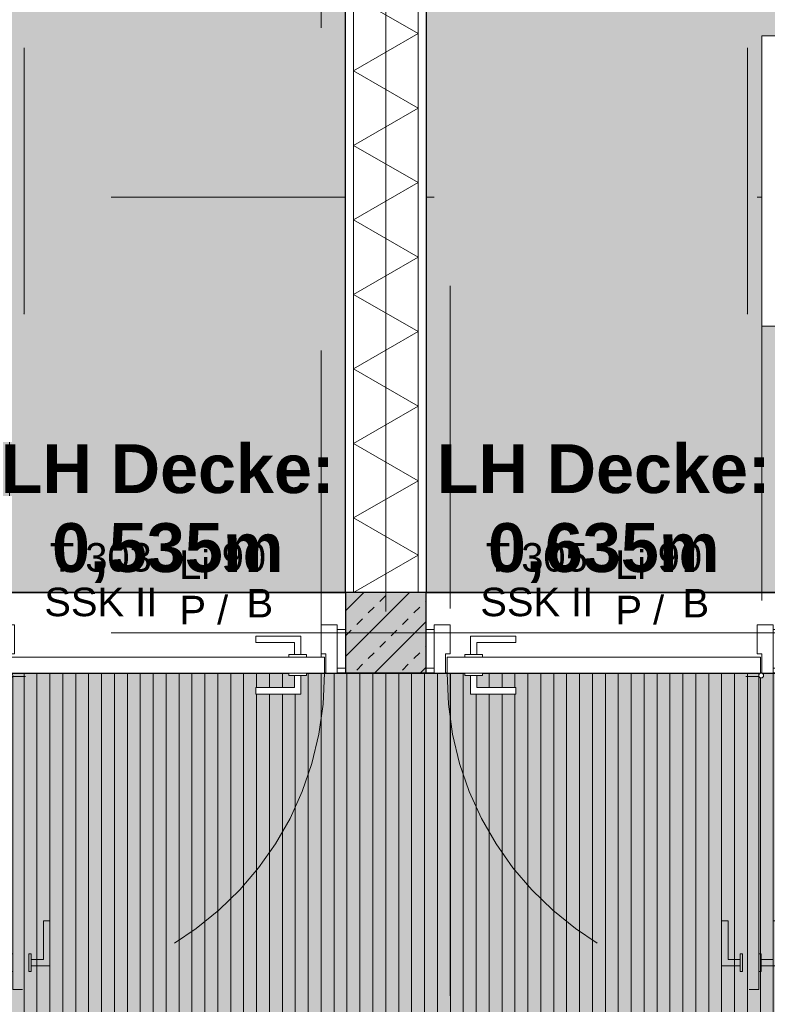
# Model space of a CAD drawing. Header units: metres. Extents: x -49 to 152, y -127 to 99.
# Tile 127 of 177: x -11.93 to -9.62, y -6.55 to -3.5. Entities that reach past the tile are written whole.
import ezdxf
from ezdxf.enums import TextEntityAlignment as Align

# ---------------------------------------------------------------- set-up
doc = ezdxf.new("R2010")
doc.units = ezdxf.units.M
for name, pattern in [('Achsen 01', [5.291531, 3.175, -1.058062, 0.352704, -0.705764]), ('gestrichelt - 01', [2, 1, -1]), ('ISO-07 Punktiert', [0.889, 0.127, -0.762]), ('Raster 01', [2, 1, -1]), ('VW-01 Strichlinie kurz', [2, 1, -1])]:
    doc.linetypes.add(name, pattern=pattern)
for name, color, linetype, lineweight, true_color in [('013_Beton und Stahlbetonarbeiten-000 Sichtbeton-334 Außenwandöf', 5, 'Continuous', 5, 0x0000ff), ('031_Metallbauarbeiten-350 Lamellendecke DS', 7, 'Continuous', 35, 0x666666), ('039_Trockenbauarbeiten-340 Dämmung', 7, 'Continuous', 9, 0xc0c0c0), ('039_Trockenbauarbeiten-350 Deckenspiegel', 7, 'Continuous', 35, 0x008011), ('AV1-Achsen', 1, 'Achsen 01', 18, 0xff0000), ('AV1-Raster', 7, 'Raster 01', 9, 0xa6a6a6), ('AV1-Stempel-Türnummern', 7, 'Continuous', 100, 0x02abea)]:
    doc.layers.add(name, color=color, linetype=linetype, lineweight=lineweight, true_color=true_color)
for name, color, linetype, lineweight in [('013_Beton und Stahlbetonarbeiten-000 Unterzüge', 7, 'ISO-07 Punktiert', 13), ('013_Beton und Stahlbetonarbeiten-340 Innenstützen', 7, 'Continuous', 25), ('027_Tischlerarbeiten-340 Innentüren', 7, 'Continuous', 9), ('031_Metallbauarbeiten-340 Innentüren _ Elemente', 7, 'Continuous', 9), ('039_Trockenbauarbeiten-340 Gipskarton', 7, 'Continuous', 9), ('_1.35m (3D)', 7, 'Continuous', 9), ('_GRU (2D)', 7, 'Continuous', 9), ('_OG 3 (2D)', 7, 'Continuous', 9), ('_OG 3 - DS (2D)', 7, 'Continuous', 9), ('Keine', 7, 'Continuous', 9)]:
    doc.layers.add(name, color=color, linetype=linetype, lineweight=lineweight)
doc.styles.add('Arial', font='arial.ttf')
doc.styles.add('Arial (bold)', font='arialbd.ttf')

# ---------------------------------------------------------------- blocks, each defined once
blk = doc.blocks.new('Group-4')
at = {"layer": 'AV1-Raster'}
for p, q in [((-10.8, -22.95), (-10.8, 1.35)), ((1.35, -4.05), (-40.5, -4.05)), ((1.35, -5.4), (-40.5, -5.4))]:
    blk.add_line(p, q, dxfattribs=at)
blk = doc.blocks.new('1.35m (3D)')
at = {"layer": 'AV1-Raster', "color": 7}
blk.add_blockref('Group-4', (0, 0), dxfattribs=at)
blk = doc.blocks.new('OG 3 - DS (2D)')
at = {"layer": '031_Metallbauarbeiten-350 Lamellendecke DS', "linetype": 'Continuous', "lineweight": 0, "transparency": 33554483}
for points in [[(-10.925, -3.375), (-12.025, -3.375), (-12.025, -5.275), (-10.925, -5.275)], [(-9.575, -3.375), (-10.675, -3.375), (-10.675, -5.275), (-9.575, -5.275)]]:
    blk.add_hatch(color=55, dxfattribs=at).paths.add_polyline_path(points)
at = {"layer": '031_Metallbauarbeiten-350 Lamellendecke DS', "linetype": 'Continuous', "lineweight": 0, "transparency": 33554508}
blk.add_hatch(color=254, dxfattribs=at).paths.add_polyline_path([(-4.175, -6.425), (-1.225, -6.425), (-1.225, -5.525), (-0.125, -5.525), (-0.125, -7.975), (-13.425, -7.975), (-13.425, -6.425), (-12.025, -6.425), (-12.025, -5.525), (-9.575, -5.525), (-9.575, -6.425), (-6.625, -6.425), (-6.625, -5.525), (-4.175, -5.525)])
at = {"layer": '031_Metallbauarbeiten-350 Lamellendecke DS', "linetype": 'Continuous', "lineweight": 9, "transparency": 33554508}
h = blk.add_hatch(dxfattribs=at)
h.set_pattern_fill('Lamellendecke', color=252, style=0, pattern_type=2)
h.set_pattern_definition([(90, (0, 0), (0.04, 0), [])])
h.paths.add_polyline_path([(-4.175, -6.425), (-1.225, -6.425), (-1.225, -5.525), (-0.125, -5.525), (-0.125, -7.975), (-13.425, -7.975), (-13.425, -6.425), (-12.025, -6.425), (-12.025, -5.525), (-9.575, -5.525), (-9.575, -6.425), (-6.625, -6.425), (-6.625, -5.525), (-4.175, -5.525)])
at = {"layer": '039_Trockenbauarbeiten-350 Deckenspiegel', "linetype": 'Continuous', "lineweight": 0, "transparency": 33554483}
for points in [[(-12.025, -3.375), (-10.925, -3.375), (-10.925, -5.275), (-12.025, -5.275)], [(-10.675, -3.375), (-9.575, -3.375), (-9.575, -5.275), (-10.675, -5.275)]]:
    blk.add_hatch(color=106, dxfattribs=at).paths.add_polyline_path(points)
at = {"layer": '031_Metallbauarbeiten-350 Lamellendecke DS', "color": 251, "linetype": 'Continuous', "lineweight": 35, "transparency": 33554687, "flags": 128}
for points in [[(-10.925, -3.375), (-12.025, -3.375), (-12.025, -5.275), (-10.925, -5.275)], [(-9.575, -3.375), (-10.675, -3.375), (-10.675, -5.275), (-9.575, -5.275)]]:
    blk.add_lwpolyline(points, close=True, dxfattribs=at)
at = {"layer": '031_Metallbauarbeiten-350 Lamellendecke DS', "flags": 128}
blk.add_lwpolyline([(-4.175, -6.425), (-1.225, -6.425), (-1.225, -5.525), (-0.125, -5.525), (-0.125, -7.975), (-13.425, -7.975), (-13.425, -6.425), (-12.025, -6.425), (-12.025, -5.525), (-9.575, -5.525), (-9.575, -6.425), (-6.625, -6.425), (-6.625, -5.525), (-4.175, -5.525)], close=True, dxfattribs=at)
at = {"layer": '039_Trockenbauarbeiten-350 Deckenspiegel', "flags": 128}
for points in [[(-12.025, -3.375), (-10.925, -3.375), (-10.925, -5.275), (-12.025, -5.275)], [(-10.675, -3.375), (-9.575, -3.375), (-9.575, -5.275), (-10.675, -5.275)]]:
    blk.add_lwpolyline(points, close=True, dxfattribs=at)
at = {"layer": '039_Trockenbauarbeiten-350 Deckenspiegel', "char_height": 0.15131, "attachment_point": 5, "line_spacing_factor": 0.969122, "style": 'Arial (bold)'}
for s, insert in [('LH Decke:\\P0,535m', (-11.475, -5.0306)), ('LH Decke:\\P0,635m', (-10.125, -5.0306))]:
    blk.add_mtext(s, dxfattribs=dict(at, insert=insert))
blk = doc.blocks.new('Group-291')
at = {"color": 255, "linetype": 'Continuous', "lineweight": 5}
blk.add_wipeout([(-5.275, 10.7), (-0.125, 10.7), (-0.125, 10.9), (-5.275, 10.9)], dxfattribs=at).dxf.layer = '039_Trockenbauarbeiten-340 Dämmung'
blk = doc.blocks.new('Group-292')
at = {"layer": '039_Trockenbauarbeiten-340 Dämmung', "transparency": 33554687, "flags": 128}
blk.add_lwpolyline([(-5.275, 10.9), (-5.1595, 10.7), (-5.0441, 10.9), (-4.9286, 10.7), (-4.8131, 10.9), (-4.6976, 10.7), (-4.5822, 10.9), (-4.4667, 10.7), (-4.3512, 10.9), (-4.2358, 10.7), (-4.1203, 10.9), (-4.0048, 10.7), (-3.8894, 10.9), (-3.7739, 10.7), (-3.6584, 10.9), (-3.5429, 10.7), (-3.4275, 10.9)], dxfattribs=at)
blk = doc.blocks.new('Group-293')
at = {"layer": '039_Trockenbauarbeiten-340 Dämmung'}
blk.add_blockref('Group-291', (0, 0), dxfattribs=at)
at = {"layer": '039_Trockenbauarbeiten-340 Dämmung', "transparency": 33554687}
blk.add_blockref('Group-292', (0, 0), dxfattribs=at)
blk = doc.blocks.new('Parametric Object-41')
at = {"layer": '039_Trockenbauarbeiten-340 Dämmung', "color": 7, "transparency": 33554687}
blk.add_blockref('Group-293', (0, 0), dxfattribs=at)
at = {"layer": '039_Trockenbauarbeiten-340 Dämmung', "color": 0, "flags": 1}
for tag in ['IFC_UUID', 'instanceID', 'prm0_name', 'prm0_type', 'prm0_value', 'prm1_name', 'prm1_type', 'prm1_value', 'prm2_name', 'prm2_type', 'prm2_value', 'prm3_name', 'prm3_type', 'prm3_value', 'prm4_name', 'prm4_type', 'prm4_value', 'prm5_name', 'prm5_type', 'prm5_value', 'prm6_name', 'prm6_type', 'prm6_value']:
    blk.add_attdef(tag, (-10.9, -5.275), '', height=0.00018, dxfattribs=at)
blk = doc.blocks.new('COE - Innentür Schiebe 2')
at = {"layer": '027_Tischlerarbeiten-340 Innentüren', "color": 8, "linetype": 'gestrichelt - 01'}
blk.add_line((-0.8875, 0.1803), (-0.0625, 0.1803), dxfattribs=at)
at = {"layer": '027_Tischlerarbeiten-340 Innentüren', "color": 8, "lineweight": 5, "flags": 128}
blk.add_lwpolyline([(-0.8855, 0.1797), (-0.8875, 0.1803), (-0.8855, 0.1808)], dxfattribs=at)
at = {"layer": '027_Tischlerarbeiten-340 Innentüren', "color": 8, "linetype": 'gestrichelt - 01', "flags": 128}
blk.add_lwpolyline([(-1.775, 0.135), (-0.875, 0.135), (-0.875, 0.085), (-1.775, 0.085)], close=True, dxfattribs=at)
at = {"color": 255}
for points in [[(-0.95, -0.06), (-0.95, 0.06), (-0.925, 0.06), (-0.925, -0.06)], [(-0.025, -0.06), (-0.025, 0.06), (0, 0.06), (0, -0.06)]]:
    blk.add_wipeout(points, dxfattribs=at).dxf.layer = '027_Tischlerarbeiten-340 Innentüren'
at = {"layer": '027_Tischlerarbeiten-340 Innentüren', "flags": 128}
for points in [[(-0.95, -0.06), (-0.95, 0.06), (-0.925, 0.06), (-0.925, -0.06)], [(-0.025, -0.06), (-0.025, 0.06), (0, 0.06), (0, -0.06)]]:
    blk.add_lwpolyline(points, close=True, dxfattribs=at)
at = {"color": 255}
for points in [[(-0.875, 0.075), (-0.875, -0.075), (-0.925, -0.075), (-0.925, 0.075)], [(-0.075, -0.075), (-0.075, 0.075), (-0.025, 0.075), (-0.025, -0.075)]]:
    blk.add_wipeout(points, dxfattribs=at).dxf.layer = '027_Tischlerarbeiten-340 Innentüren'
at = {"layer": '027_Tischlerarbeiten-340 Innentüren', "flags": 128}
for points in [[(-0.875, 0.075), (-0.875, -0.075), (-0.925, -0.075), (-0.925, 0.075)], [(-0.075, -0.075), (-0.075, 0.075), (-0.025, 0.075), (-0.025, -0.075)]]:
    blk.add_lwpolyline(points, close=True, dxfattribs=at)
at = {"color": 255}
blk.add_wipeout([(-0.925, 0.135), (-0.025, 0.135), (-0.025, 0.085), (-0.925, 0.085)], dxfattribs=at).dxf.layer = '027_Tischlerarbeiten-340 Innentüren'
at = {"layer": '027_Tischlerarbeiten-340 Innentüren', "flags": 128}
blk.add_lwpolyline([(-0.925, 0.135), (-0.025, 0.135), (-0.025, 0.085), (-0.925, 0.085)], close=True, dxfattribs=at)
blk = doc.blocks.new('Türnummer 2 - Innentür Ruheraum')
at = {"layer": '031_Metallbauarbeiten-340 Innentüren _ Elemente', "insert": (0, -0.0671), "char_height": 0.08826, "attachment_point": 8, "line_spacing_factor": 0.965511, "style": 'Arial'}
blk.add_mtext('Li', dxfattribs=at)
at = {"layer": '031_Metallbauarbeiten-340 Innentüren _ Elemente', "color": 12, "insert": (0.1041, -0.2091), "char_height": 0.08826, "attachment_point": 9, "line_spacing_factor": 0.965511, "style": 'Arial'}
blk.add_mtext('P /', dxfattribs=at)
at = {"layer": '031_Metallbauarbeiten-340 Innentüren _ Elemente', "style": 'Arial'}
blk.add_attdef('Türnummer', text='', height=0.0883, dxfattribs=at).set_placement((-0.2903, -0.071), align=Align.BOTTOM_CENTER)
blk.add_attdef('Lichte_Breite', text='', height=0.0883, dxfattribs=at).set_placement((0.084, -0.071), align=Align.BOTTOM_LEFT)
at = {"layer": '031_Metallbauarbeiten-340 Innentüren _ Elemente', "color": 7, "transparency": 33554687, "style": 'Arial'}
blk.add_attdef('Schallschutzklasse', text='', height=0.0883, dxfattribs=at).set_placement((-0.2903, -0.2093), align=Align.BOTTOM_CENTER)
at = {"layer": '031_Metallbauarbeiten-340 Innentüren _ Elemente', "color": 12, "style": 'Arial'}
blk.add_attdef('Panikfunktion', text='', height=0.0883, dxfattribs=at).set_placement((0.2433, -0.213), align=Align.BOTTOM_RIGHT)
at = {"layer": 'Keine', "color": 0, "flags": 1}
blk.add_attdef('AT-Nr.', (-0.4494, -0.3719), '', height=0.0883, dxfattribs=at)
blk = doc.blocks.new('COE - Innentür 1.10 _ 0.15')
at = {"layer": '027_Tischlerarbeiten-340 Innentüren', "color": 253, "linetype": 'gestrichelt - 01', "lineweight": 9, "transparency": 33554687, "flags": 128}
for points in [[(0.9825, 1.0375), (0.9625, 1.0375), (0.9625, 1.075), (0.8425, 1.075), (0.8425, 1.095), (0.9825, 1.095)], [(0.945, 1.03), (0.945, 1.0375), (1, 1.0375), (1, 1.03)], [(0.085, 1.03), (1.055, 1.03), (1.055, 0.98), (0.085, 0.98)], [(0.945, 0.9725), (0.945, 0.98), (1, 0.98), (1, 0.9725)], [(0.9825, 0.9725), (0.9625, 0.9725), (0.9625, 0.935), (0.8425, 0.935), (0.8425, 0.915), (0.9825, 0.915)]]:
    blk.add_lwpolyline(points, close=True, dxfattribs=at)
at = {"layer": '027_Tischlerarbeiten-340 Innentüren', "color": 253, "linetype": 'gestrichelt - 01', "lineweight": 9, "transparency": 33554687}
blk.add_arc((0.0825, 1.0375), 0.9725, 269.5581, 356.6163, dxfattribs=at)
at = {"color": 255}
for points in [[(-0.06, 1.1), (0.06, 1.1), (0.06, 1.075), (-0.06, 1.075)], [(-0.06, 0.025), (0.06, 0.025), (0.06, 0), (-0.06, 0)]]:
    blk.add_wipeout(points, dxfattribs=at).dxf.layer = '027_Tischlerarbeiten-340 Innentüren'
at = {"layer": '027_Tischlerarbeiten-340 Innentüren', "flags": 128}
for points in [[(-0.06, 1.1), (0.06, 1.1), (0.06, 1.075), (-0.06, 1.075)], [(-0.06, 0.025), (0.06, 0.025), (0.06, 0), (-0.06, 0)]]:
    blk.add_lwpolyline(points, close=True, dxfattribs=at)
at = {"color": 255}
blk.add_wipeout([(0.075, 0.06), (0.015, 0.06), (0.015, 0.075), (-0.075, 0.075), (-0.075, 0.025), (0.075, 0.025)], dxfattribs=at).dxf.layer = '027_Tischlerarbeiten-340 Innentüren'
at = {"layer": '027_Tischlerarbeiten-340 Innentüren', "flags": 128}
blk.add_lwpolyline([(0.075, 0.06), (0.015, 0.06), (0.015, 0.075), (-0.075, 0.075), (-0.075, 0.025), (0.075, 0.025)], close=True, dxfattribs=at)
at = {"color": 255}
blk.add_wipeout([(0.075, 1.035), (0.075, 0.065), (0.025, 0.065), (0.025, 1.035)], dxfattribs=at).dxf.layer = '027_Tischlerarbeiten-340 Innentüren'
at = {"layer": '027_Tischlerarbeiten-340 Innentüren', "flags": 128}
blk.add_lwpolyline([(0.075, 1.035), (0.075, 0.065), (0.025, 0.065), (0.025, 1.035)], close=True, dxfattribs=at)
at = {"color": 255}
for points in [[(0.075, 1.04), (0.015, 1.04), (0.015, 1.025), (-0.075, 1.025), (-0.075, 1.075), (0.075, 1.075)], [(0.0175, 0.1375), (0.0175, 0.1575), (-0.02, 0.1575), (-0.02, 0.2775), (-0.04, 0.2775), (-0.04, 0.1375)], [(0.0825, 0.1375), (0.0825, 0.1575), (0.12, 0.1575), (0.12, 0.2775), (0.14, 0.2775), (0.14, 0.1375)]]:
    blk.add_wipeout(points, dxfattribs=at).dxf.layer = '027_Tischlerarbeiten-340 Innentüren'
at = {"layer": '027_Tischlerarbeiten-340 Innentüren', "flags": 128}
for points in [[(0.075, 1.04), (0.015, 1.04), (0.015, 1.025), (-0.075, 1.025), (-0.075, 1.075), (0.075, 1.075)], [(0.0175, 0.1375), (0.0175, 0.1575), (-0.02, 0.1575), (-0.02, 0.2775), (-0.04, 0.2775), (-0.04, 0.1375)], [(0.0825, 0.1375), (0.0825, 0.1575), (0.12, 0.1575), (0.12, 0.2775), (0.14, 0.2775), (0.14, 0.1375)]]:
    blk.add_lwpolyline(points, close=True, dxfattribs=at)
at = {"color": 255}
for points in [[(0.09, 1.0375), (0.0878, 1.0322), (0.0825, 1.03), (0.0772, 1.0322), (0.075, 1.0375), (0.0772, 1.0428), (0.0825, 1.045), (0.0878, 1.0428)], [(0.0175, 0.175), (0.025, 0.175), (0.025, 0.12), (0.0175, 0.12)], [(0.075, 0.175), (0.0825, 0.175), (0.0825, 0.12), (0.075, 0.12)]]:
    blk.add_wipeout(points, dxfattribs=at).dxf.layer = '027_Tischlerarbeiten-340 Innentüren'
at = {"layer": '027_Tischlerarbeiten-340 Innentüren', "flags": 128}
for points in [[(0.0175, 0.175), (0.025, 0.175), (0.025, 0.12), (0.0175, 0.12)], [(0.075, 0.175), (0.0825, 0.175), (0.0825, 0.12), (0.075, 0.12)]]:
    blk.add_lwpolyline(points, close=True, dxfattribs=at)
at = {"layer": '027_Tischlerarbeiten-340 Innentüren'}
blk.add_circle((0.0825, 1.0375), 0.0075, dxfattribs=at)
blk = doc.blocks.new('OG 3 (2D)')
at = {"layer": '013_Beton und Stahlbetonarbeiten-000 Unterzüge', "linetype": 'VW-01 Strichlinie kurz'}
blk.add_line((-10.6, -5.525), (-10.6, -7.95), dxfattribs=at)
at = {"layer": '027_Tischlerarbeiten-340 Innentüren', "color": 7, "xscale": -1, "rotation": 270}
blk.add_blockref('COE - Innentür Schiebe 2', (-12.1, -3.525), dxfattribs=at)
at = {"layer": '027_Tischlerarbeiten-340 Innentüren', "color": 7, "rotation": 90}
blk.add_blockref('COE - Innentür Schiebe 2', (-9.5, -3.525), dxfattribs=at)
at = {"layer": 'AV1-Stempel-Türnummern', "color": 7}
for p, values in [((-11.392, -5.1657), {'Türnummer': 'T 303', 'Lichte_Breite': '90', 'Schallschutzklasse': 'SSK II', 'Panikfunktion': 'B'}), ((-10.042, -5.1657), {'Türnummer': 'T 305', 'Lichte_Breite': '90', 'Schallschutzklasse': 'SSK II', 'Panikfunktion': 'B'})]:
    blk.add_blockref('Türnummer 2 - Innentür Ruheraum', p, dxfattribs=at).add_auto_attribs(values)
at = {"color": 255}
blk.add_wipeout([(-10.7, -5.275), (-10.7, -0.125), (-10.9, -0.125), (-10.9, -5.275)], dxfattribs=at).dxf.layer = '039_Trockenbauarbeiten-340 Dämmung'
at = {"layer": '039_Trockenbauarbeiten-340 Dämmung', "flags": 128}
blk.add_lwpolyline([(-10.7, -5.275), (-10.7, -0.125), (-10.9, -0.125), (-10.9, -5.275)], close=True, dxfattribs=at)
at = {"layer": '039_Trockenbauarbeiten-340 Dämmung', "rotation": 90}
blk.add_blockref('Parametric Object-41', (0, 0), dxfattribs=at)
at = {"color": 255}
for points in [[(-10.925, -5.275), (-10.925, -0.125), (-10.9, -0.125), (-10.9, -5.275)], [(-10.675, -5.275), (-10.675, -0.125), (-10.7, -0.125), (-10.7, -5.275)]]:
    blk.add_wipeout(points, dxfattribs=at).dxf.layer = '039_Trockenbauarbeiten-340 Gipskarton'
at = {"layer": '013_Beton und Stahlbetonarbeiten-000 Sichtbeton-334 Außenwandöf', "linetype": 'Continuous', "lineweight": 0}
h = blk.add_hatch(color=30, dxfattribs=at)
h.paths.add_polyline_path([(-10.925, -5.275), (-10.675, -5.275), (-10.675, -5.525), (-10.925, -5.525)])
h.paths.add_polyline_path([(-10.725, -5.475), (-10.725, -5.325), (-10.875, -5.325), (-10.875, -5.475)])
at = {"layer": '013_Beton und Stahlbetonarbeiten-340 Innenstützen', "linetype": 'Continuous', "lineweight": 0, "true_color": 0xc0c0c0}
blk.add_hatch(color=9, dxfattribs=at).paths.add_polyline_path([(-10.675, -5.275), (-10.925, -5.275), (-10.925, -5.525), (-10.675, -5.525)])
at = {"layer": '013_Beton und Stahlbetonarbeiten-340 Innenstützen', "linetype": 'Continuous', "lineweight": 13}
h = blk.add_hatch(dxfattribs=at)
h.set_pattern_fill('Stahlbeton', color=251, style=0, pattern_type=2)
h.set_pattern_definition([(45, (0, 0), (0.0707107, -0.0707107), [0.025, -0.025])])
h.paths.add_polyline_path([(-10.675, -5.275), (-10.925, -5.275), (-10.925, -5.525), (-10.675, -5.525)])
h = blk.add_hatch(dxfattribs=at)
h.set_pattern_fill('Stahlbeton-1', color=251, style=0, pattern_type=2)
h.set_pattern_definition([(-135, (0.03106, -0.03313), (0.0707107, -0.0707107), [])])
h.paths.add_polyline_path([(-10.675, -5.275), (-10.925, -5.275), (-10.925, -5.525), (-10.675, -5.525)])
at = {"layer": '013_Beton und Stahlbetonarbeiten-000 Unterzüge', "linetype": 'VW-01 Strichlinie kurz', "flags": 128}
blk.add_lwpolyline([(-11, -5.525), (-11, -0.125), (-10.6, -0.125), (-10.6, -5.525)], close=True, dxfattribs=at)
at = {"layer": '013_Beton und Stahlbetonarbeiten-340 Innenstützen', "flags": 128}
blk.add_lwpolyline([(-10.675, -5.275), (-10.925, -5.275), (-10.925, -5.525), (-10.675, -5.525)], close=True, dxfattribs=at)
at = {"layer": '039_Trockenbauarbeiten-340 Gipskarton', "flags": 128}
for points in [[(-10.925, -5.275), (-10.925, -0.125), (-10.9, -0.125), (-10.9, -5.275)], [(-10.675, -5.275), (-10.675, -0.125), (-10.7, -0.125), (-10.7, -5.275)]]:
    blk.add_lwpolyline(points, close=True, dxfattribs=at)
at = {"layer": '027_Tischlerarbeiten-340 Innentüren', "color": 7, "xscale": -1, "rotation": 90}
blk.add_blockref('COE - Innentür 1.10 _ 0.15', (-10.925, -5.45), dxfattribs=at)
at = {"layer": '027_Tischlerarbeiten-340 Innentüren', "color": 7, "rotation": 270}
blk.add_blockref('COE - Innentür 1.10 _ 0.15', (-10.675, -5.45), dxfattribs=at)
blk = doc.blocks.new('Group-873')
at = {"layer": 'AV1-Achsen'}
blk.add_line((-10.8, -26.5), (-10.8, 4.9), dxfattribs=at)
blk = doc.blocks.new('Group-883')
at = {"layer": 'AV1-Achsen'}
blk.add_line((-43.35, -5.4), (4.2, -5.4), dxfattribs=at)
blk = doc.blocks.new('GRU (2D)')
at = {"layer": 'AV1-Achsen', "color": 7}
for name in ['Group-873', 'Group-883']:
    blk.add_blockref(name, (0, 0), dxfattribs=at)

msp = doc.modelspace()

# ---------------------------------------------------------------- block references
at = {"layer": '_1.35m (3D)'}
msp.add_blockref('1.35m (3D)', (0, 0), dxfattribs=at)

# ---------------------------------------------------------------- next in the draw order: block references
at = {"layer": '_OG 3 - DS (2D)'}
msp.add_blockref('OG 3 - DS (2D)', (0, 0), dxfattribs=at)

# ---------------------------------------------------------------- next in the draw order: block references
at = {"layer": '_OG 3 (2D)'}
msp.add_blockref('OG 3 (2D)', (0, 0), dxfattribs=at)

# ---------------------------------------------------------------- next in the draw order: block references
at = {"layer": '_GRU (2D)'}
msp.add_blockref('GRU (2D)', (0, 0), dxfattribs=at)

doc.saveas('drawing.dxf')
